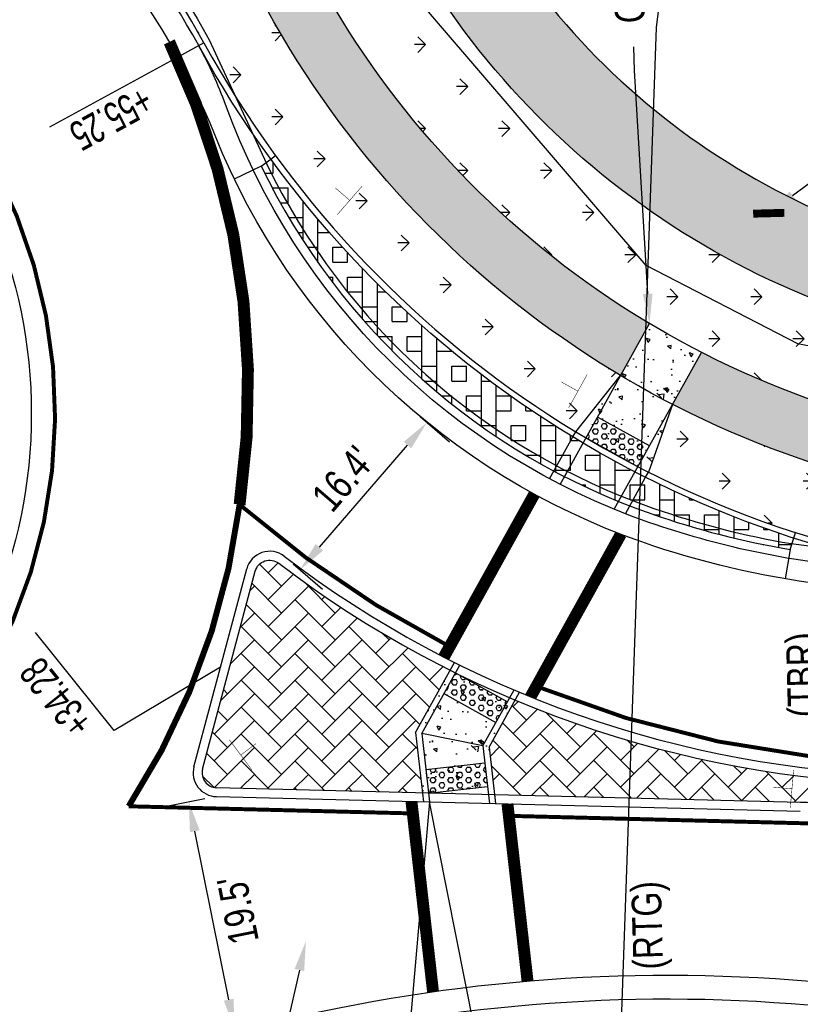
# Model space of a CAD drawing. Header units: feet. Extents: x 161194 to 165526, y 286511 to 289383.
# Tile 20 of 34: x 161531 to 161597, y 288950 to 289033. Entities that reach past the tile are written whole.
import ezdxf
from ezdxf import colors
from ezdxf.entities.mleader import LeaderData, LeaderLine
from ezdxf.math import Vec2, Vec3

# ---------------------------------------------------------------- set-up
doc = ezdxf.new("R2010")
doc.units = ezdxf.units.FT
doc.header["$MEASUREMENT"] = 0
doc.linetypes.add('dotted3_WD4', pattern=[12, 3, -9])
doc.linetypes.add('elec', pattern=[0])
for name, color, linetype in [('DR_P_Text', 1, 'Continuous'), ('DR_P_Underdrain', 1, 'Continuous'), ('PM_P_Edge_Line', 7, 'Continuous'), ('PV_P_Curb', 6, 'Continuous'), ('PV_P_Drive', 1, 'Continuous'), ('PV_P_EOP', 7, 'Continuous'), ('PV_P_Walk', 4, 'Continuous'), ('RD_P_Text', 1, 'Continuous'), ('RW_P_Fee_RW', 10, 'rowpr'), ('SC_Shading1', 247, 'Continuous'), ('SC_Shading2', 255, 'Continuous'), ('SN_P_Signs', 1, 'Continuous'), ('UT_P_Electric_AEP_UG', 211, 'elec')]:
    doc.layers.add(name, color=color, linetype=linetype)
doc.styles.add('Slanted', font='font31.shx', dxfattribs={"height": 0.1})
doc.styles.add('Slanted-Normal', font='font31.shx', dxfattribs={"height": 0.1})
doc.styles.get("Standard").update_dxf_attribs({"font": 'font31.shx'})
doc.linetypes.add('rowpr', pattern='A,1.95,-0.05,["R/W",Slanted,S=1,R=0,X=0,Y=-0.06],-0.4,1.95', length=4.35)
doc.dimstyles.new('COEC', dxfattribs={"dimscale": 13.9, "dimtxt": 0.18, "dimasz": 0.18, "dimexe": 0.18, "dimexo": 0.0625, "dimgap": 0.09, "dimtad": 1, "dimzin": 0, "dimdsep": 46, "dimtxsty": 'Standard', "dimcen": 0.09, "dimclrd": 256, "dimclre": 256, "dimclrt": 256, "dimaunit": 1, "dimadec": 4, "dimazin": 0, "dimtfac": 1, "dimtofl": 0, "dimtmove": 0, "dimatfit": 3, "dimfxl": 1, "dimtolj": 1, "dimtzin": 0, "dimlwd": -1, "dimlwe": -1, "dimarcsym": 0})

# ---------------------------------------------------------------- blocks, each defined once
blk = doc.blocks.new('*D1298')
at = {"layer": 'Defpoints', "color": 0, "transparency": 16777216}
for p in [(161545.405762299, 288967.0653521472), (161547.7148052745, 288967.5298366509), (161551.552785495, 288948.4504891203)]:
    blk.add_point(p, dxfattribs=at)
at = {"layer": 'DR_P_Text', "transparency": 16777216}
for p, q in [((161546.7344436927, 288967.332628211), (161542.9548583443, 288966.5723310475)), ((161548.7507214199, 288950.4369085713), (161545.8987833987, 288964.6144481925)), ((161550.5724239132, 288948.2532806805), (161546.7928385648, 288947.4929835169))]:
    blk.add_line(p, q, dxfattribs=at)
for points in [[(161546.3072673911, 288964.6966183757), (161545.4902994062, 288964.5322780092), (161545.405762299, 288967.0653521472)], [(161549.1592054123, 288950.5190787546), (161548.3422374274, 288950.354738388), (161549.2437425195, 288947.9860046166)]]:
    blk.add_solid(points, dxfattribs=at)
at = {"layer": 'DR_P_Text', "transparency": 16777216, "insert": (161549.5305659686, 288957.9693973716), "char_height": 2.5, "attachment_point": 5, "rotation": 101.37376346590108}
blk.add_mtext("\\A1;{\\W0.8;19.5'}", dxfattribs=at)
blk = doc.blocks.new('*D1299')
at = {"layer": 'Defpoints', "color": 0, "transparency": 16777216}
for p in [(161564.084944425, 289000.1559195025), (161565.4187018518, 288999.0070018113), (161553.4110026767, 288987.7647367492)]:
    blk.add_point(p, dxfattribs=at)
at = {"layer": 'DR_P_Text', "transparency": 16777216}
for p, q in [((161564.8425996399, 288999.5032644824), (161567.3128398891, 288997.375364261)), ((161556.3763976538, 288988.5099570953), (161563.7870643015, 288997.112863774)), ((161554.1686578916, 288987.1120817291), (161556.6388981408, 288984.9841815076))]:
    blk.add_line(p, q, dxfattribs=at)
for points in [[(161563.4713746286, 288997.3848033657), (161564.1027539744, 288996.8409241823), (161565.4187018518, 288999.0070018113)], [(161556.0607079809, 288988.781896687), (161556.6920873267, 288988.2380175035), (161554.7447601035, 288986.615819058)]]:
    blk.add_solid(points, dxfattribs=at)
at = {"layer": 'DR_P_Text', "transparency": 16777216, "insert": (161558.3770067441, 288994.2798842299), "char_height": 2.5, "attachment_point": 5, "rotation": 49.257920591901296}
blk.add_mtext("\\A1;{\\W0.8;16.4'}", dxfattribs=at)

msp = doc.modelspace()

# ---------------------------------------------------------------- hatches: boundary and pattern name
at = {"layer": 'SC_Shading1'}
h = msp.add_hatch(dxfattribs=at)
h.set_pattern_fill('HONEY', color=256, scale=10)
h.set_pattern_definition([(0, (0, 0), (1.875, 1.082531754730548), [1.25, -2.5]), (120, (0, 0), (-1.875, 1.082531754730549), [1.25, -2.5]), (59.99999999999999, (0, 0), (4.163336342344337e-16, 2.165063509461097), [-2.5, 1.25])])
edge = h.paths.add_edge_path()
edge.add_line((161710.7625953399, 289040.3633481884), (161719.449414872, 289063.0387970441))
edge.add_arc((161686.7656828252, 289075.5597259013), 34.99999999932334, 339.0384830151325, 357.9316150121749)
edge.add_line((161721.7428789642, 289074.2964958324), (161722.3098780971, 289089.9959637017))
edge.add_line((161722.3098780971, 289089.9959637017), (161729.2351335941, 289087.8000215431))
edge.add_line((161729.2351335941, 289087.8000215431), (161728.7383181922, 289074.0438498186))
edge.add_arc((161686.7656828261, 289075.5597259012), 41.99999999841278, 339.03848301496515, 357.93161501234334, ccw=False)
edge.add_line((161725.9861612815, 289060.5346112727), (161723.7386765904, 289054.6679388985))
edge.add_line((161723.7386765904, 289054.6679388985), (161731.2092439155, 289051.8060123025))
edge.add_line((161731.2092439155, 289051.8060123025), (161724.7699090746, 289034.997235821))
edge.add_arc((161619.7928433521, 289075.2132787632), 112.4166999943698, 329.8247051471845, 339.0384830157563, ccw=False)
edge.add_line((161716.9761380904, 289018.7073351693), (161709.4002797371, 289021.6095980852))
edge.add_arc((161619.7928433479, 289075.2132787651), 104.4166999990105, 320.1453510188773, 329.1118951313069, ccw=False)
edge.add_line((161699.9506865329, 289008.2986509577), (161694.3626214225, 289001.6046868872))
edge.add_arc((161674.78696924, 289017.9461630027), 25.50000000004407, 249.8327272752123, 320.14535101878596, ccw=False)
edge.add_arc((161602.0421710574, 288819.8825511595), 185.499999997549, 69.83272727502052, 85.17178324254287)
edge.add_arc((161623.4209907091, 289072.9812395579), 68.49999999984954, 208.6983511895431, 265.1717832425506, ccw=False)
edge.add_arc((161489.6540933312, 288999.7510056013), 83.99999999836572, 28.69835118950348, 42.74430562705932)
edge.add_arc((161489.6540933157, 288999.7510055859), 84.0000000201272, 42.7443056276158, 46.41043291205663)
edge.add_line((161547.5710575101, 289060.5919889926), (161547.9563880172, 289071.5362709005))
edge.add_line((161547.9563880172, 289071.5362709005), (161554.9351776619, 289070.8106563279))
edge.add_line((161554.9351776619, 289070.8106563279), (161554.6748432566, 289063.4165542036))
edge.add_arc((161489.6540933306, 288999.7510056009), 90.99999999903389, 28.69835118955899, 44.39663781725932, ccw=False)
edge.add_arc((161623.4209907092, 289072.9812395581), 61.50000000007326, 208.6983511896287, 265.1717832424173)
edge.add_arc((161602.0421710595, 288819.882551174), 192.4999999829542, 78.80163040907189, 85.17178324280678, ccw=False)
edge.add_line((161639.4269101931, 289008.7174824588), (161643.2582210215, 289114.8014917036))
edge.add_line((161643.2582210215, 289114.8014917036), (161651.2030187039, 289113.1285951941))
edge.add_line((161651.2030187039, 289113.1285951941), (161647.3690154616, 289006.9700365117))
edge.add_arc((161602.0421710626, 288819.8825511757), 192.4999999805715, 69.8327272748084, 76.38101697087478, ccw=False)
edge.add_arc((161674.7869692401, 289017.9461630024), 18.4999999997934, 249.832727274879, 320.145351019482)
edge.add_line((161688.9889129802, 289006.0905822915), (161694.5769550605, 289012.7845655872))
edge.add_arc((161619.7938435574, 289075.2127977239), 97.41559389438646, 320.1451912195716, 339.0385367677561)
h = msp.add_hatch(dxfattribs=at)
h.set_pattern_fill('GRASS', color=256, scale=5, angle=90)
h.set_pattern_definition([(180, (260.1117833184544, 177.688366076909), (-3.535533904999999, -3.535533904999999), [0.9375, -6.133567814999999]), (135, (260.1117833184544, 177.688366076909), (-3.535533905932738, -3.535533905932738), [0.9375, -4.0625]), (225, (260.1117833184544, 177.688366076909), (3.535533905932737, -3.535533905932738), [0.9375, -4.0625])])
edge = h.paths.add_edge_path()
edge.add_arc((161489.6540933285, 288999.7510055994), 84.00000000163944, 28.69835118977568, 42.74430562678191, ccw=False)
edge.add_arc((161623.4209907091, 289072.9812395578), 68.49999999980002, 208.6983511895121, 265.1717832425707)
edge.add_arc((161602.0421710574, 288819.8825511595), 185.4999999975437, 69.83272727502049, 85.17178324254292, ccw=False)
edge.add_arc((161674.78696924, 289017.9461630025), 25.499999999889, 249.832727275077, 320.1453510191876)
edge.add_line((161694.3626214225, 289001.6046868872), (161699.9506635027, 289008.2986701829))
edge.add_arc((161619.796951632, 289075.2105975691), 104.4117979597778, 320.1450357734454, 328.5770467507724)
edge.add_line((161708.8959248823, 289020.7753468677), (161715.7594127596, 289018.2810996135))
edge.add_arc((161619.8094888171, 289075.2025134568), 111.5635928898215, 320.1441169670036, 329.3218509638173, ccw=False)
edge.add_line((161705.4522662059, 289003.7060104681), (161699.8642241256, 288997.0120271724))
edge.add_arc((161674.78696924, 289017.9461630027), 32.66660000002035, 249.8327272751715, 320.1453510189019, ccw=False)
edge.add_arc((161602.0421710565, 288819.8825511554), 178.3334000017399, 69.8327272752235, 85.171783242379)
edge.add_arc((161623.4209907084, 289072.9812395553), 75.66659999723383, 249.75250924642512, 265.1717832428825, ccw=False)
edge.add_line((161597.2345987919, 289001.9903441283), (161596.9461790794, 289001.208442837))
edge.add_arc((161623.4209907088, 289072.9812395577), 76.49999999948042, 208.6983511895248, 249.7525092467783, ccw=False)
edge.add_arc((161489.6540933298, 288999.7510056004), 75.99999999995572, 28.69835118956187, 46.02604585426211)
edge.add_arc((161489.6540933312, 288999.751005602), 75.99999999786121, 46.02604585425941, 57.40915933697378)
edge.add_line((161530.5904371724, 289063.7839326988), (161547.5710575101, 289060.5919889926))
edge.add_line((161547.5710575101, 289060.5919889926), (161551.3428507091, 289056.7641375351))
h = msp.add_hatch(dxfattribs=at)
h.set_pattern_fill('GRASS', color=256, scale=5, angle=90)
h.set_pattern_definition([(180, (258.7196181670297, 153.9284028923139), (-3.535533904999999, -3.535533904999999), [0.9375, -6.133567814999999]), (135, (258.7196181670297, 153.9284028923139), (-3.535533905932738, -3.535533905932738), [0.9375, -4.0625]), (225, (258.7196181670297, 153.9284028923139), (3.535533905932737, -3.535533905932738), [0.9375, -4.0625])])
edge = h.paths.add_edge_path()
edge.add_arc((161489.6540933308, 288999.7510056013), 70.99999999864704, 28.69835118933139, 45.212511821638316, ccw=False)
edge.add_arc((161623.4209907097, 289072.9812395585), 81.50000000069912, 208.6983511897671, 239.2152808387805)
edge.add_line((161581.708169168, 289002.964880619), (161577.9378252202, 288998.2314458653))
edge.add_arc((161623.4209907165, 289072.9812395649), 87.50000000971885, 208.6983511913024, 238.68065305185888, ccw=False)
edge.add_arc((161489.6540932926, 288999.7510055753), 65.00000004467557, 28.69835119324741, 39.48894619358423)
edge.add_arc((161489.6540933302, 288999.7510056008), 64.99999999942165, 39.48894619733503, 57.40915933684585)
edge.add_line((161524.6654400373, 289054.5160090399), (161527.8972566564, 289059.5712401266))
edge.add_arc((161489.6540933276, 288999.7510055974), 71.00000000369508, 45.212511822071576, 57.40915933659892, ccw=False)
at = {"layer": 'SC_Shading1', "true_color": 0x7ac1d6}
h = msp.add_hatch(dxfattribs=at)
h.set_pattern_fill('BOX', color=133, scale=5)
h.set_pattern_definition([(90, (0, 0), (-5, 3.061616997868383e-16), []), (90, (1.25, 0), (-5, 3.061616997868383e-16), []), (0, (0, 0), (0, 5), [-1.25, 1.25]), (0, (0, 1.25), (0, 5), [-1.25, 1.25]), (0, (0, 2.5), (0, 5), [1.25, -1.25]), (0, (0, 3.75), (0, 5), [1.25, -1.25]), (90, (2.5, 0), (-5, 3.061616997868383e-16), [1.25, -1.25]), (90, (3.75, 0), (-5, 3.061616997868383e-16), [1.25, -1.25])])
edge = h.paths.add_edge_path()
edge.add_line((161551.4759992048, 289020.5892726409), (161552.2843698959, 289021.1779464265))
edge.add_arc((161623.4209907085, 289072.9812395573), 87.99999999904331, 216.06295238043, 252.0253298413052)
edge.add_line((161596.2644976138, 288989.2762523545), (161595.9559011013, 288988.325059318))
edge.add_arc((161608.0145841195, 289059.3080725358), 72.00000001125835, 250.7925850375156, 260.3585675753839, ccw=False)
edge.add_arc((161603.2442456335, 289045.615232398), 57.50000000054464, 205.8001898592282, 250.7925850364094, ccw=False)
at = {"layer": 'SC_Shading1'}
h = msp.add_hatch(dxfattribs=at)
h.set_pattern_fill('AR-CONC', color=256, scale=0.5, angle=90)
h.set_pattern_definition([(140, (121.1839085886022, 93.54941898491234), (0.3137606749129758, 3.586300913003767), [0.375, -4.125]), (85.00000000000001, (121.1839085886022, 93.54941898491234), (-3.760960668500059, -0.6937566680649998), [0.3, -3.3]), (190.45144446, (121.2100553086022, 93.84827738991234), (-3.447199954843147, 2.89254423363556), [0.31870096, -3.50571056]), (136.1842, (120.1839085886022, 93.54941898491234), (0.827596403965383, 5.336206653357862), [0.5624999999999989, -6.187499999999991]), (186.63563549, (120.2528751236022, 93.99410270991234), (-4.870593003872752, 4.673309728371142), [0.47805171, -5.258568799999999]), (81.18416399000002, (120.1839085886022, 93.54941898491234), (-4.870593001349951, 4.673309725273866), [0.45, -4.950000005]), (111, (120.4339085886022, 94.04941898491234), (2.013094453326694, 2.984535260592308), [0.375, -4.125]), (56.00000000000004, (120.4339085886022, 94.04941898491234), (-3.625750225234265, 1.216576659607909), [0.3, -3.3]), (161.45144474, (120.6016664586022, 94.29813025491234), (-1.612655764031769, 4.201111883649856), [0.3187009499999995, -3.505710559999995]), (127.5, (121.1839085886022, 93.54941898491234), (-1.664469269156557, 0.06079927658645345), [0, -3.26, 0, -3.35, 0, -3.3125]), (97.49999999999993, (121.1839085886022, 93.54941898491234), (-1.972058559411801, 1.315347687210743), [0, -1.91, 0, -3.185, 0, -1.2625]), (57.49999999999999, (121.1839085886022, 92.43441898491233), (0.1127743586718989, 2.669112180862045), [0, -1.249999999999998, 0, -3.899999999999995, 0, -5.174999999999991]), (47.5, (121.1839085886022, 91.93441898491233), (-0.5005249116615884, 2.915930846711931), [0, -1.625, 0, -2.59, 0, -3.675])])
edge = h.paths.add_edge_path()
edge.add_line((161581.708169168, 289002.964880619), (161584.1354873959, 289007.339033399))
edge.add_arc((161623.4209907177, 289072.9812395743), 76.50000001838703, 239.1003512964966, 242.8458403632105)
edge.add_line((161588.507447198, 289004.9129321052), (161586.0801289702, 289000.5387793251))
edge.add_line((161586.0801289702, 289000.5387793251), (161584.0585689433, 288994.8349040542))
edge.add_arc((161623.4209907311, 289072.9812396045), 87.50000005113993, 238.6806530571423, 243.2655386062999, ccw=False)
edge.add_line((161577.9378252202, 288998.2314458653), (161581.708169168, 289002.964880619))
h = msp.add_hatch(dxfattribs=at)
h.set_pattern_fill('GRASS', color=256, scale=5, angle=90)
h.set_pattern_definition([(180, (310.4692353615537, 123.2764209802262), (-3.535533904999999, -3.535533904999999), [0.9375, -6.133567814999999]), (135, (310.4692353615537, 123.2764209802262), (-3.535533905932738, -3.535533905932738), [0.9375, -4.0625]), (225, (310.4692353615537, 123.2764209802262), (3.535533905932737, -3.535533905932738), [0.9375, -4.0625])])
edge = h.paths.add_edge_path()
edge.add_arc((161623.4209907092, 289072.9812395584), 81.50000000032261, 242.7309108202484, 265.1717832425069)
edge.add_arc((161602.0421710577, 288819.8825511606), 172.4999999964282, 69.83272727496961, 85.17178324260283, ccw=False)
edge.add_arc((161674.7869692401, 289017.9461630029), 38.5000000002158, 249.8327272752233, 314.6915706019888)
edge.add_line((161701.8636389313, 288990.5763994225), (161705.7748681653, 288986.0087222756))
edge.add_arc((161674.7869692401, 289017.9461630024), 44.49999999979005, 249.8327272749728, 314.135473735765, ccw=False)
edge.add_arc((161602.0421710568, 288819.8825511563), 166.5000000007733, 69.8327272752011, 85.17178324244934)
edge.add_arc((161623.4209907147, 289072.9812395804), 87.50000002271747, 243.2655386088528, 265.17178324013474, ccw=False)
edge.add_line((161584.0585689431, 288994.8349040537), (161586.0801289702, 289000.5387793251))
h = msp.add_hatch(dxfattribs=at)
h.set_pattern_fill('HEX', color=256, scale=2)
h.set_pattern_definition([(0, (-2.023464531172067, 1.049354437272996), (0, 0.4330127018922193), [0.25, -0.5]), (120, (-2.023464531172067, 1.049354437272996), (-0.375, -0.2165063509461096), [0.2499999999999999, -0.4999999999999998]), (59.99999999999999, (-1.773464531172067, 1.049354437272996), (-0.3749999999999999, 0.2165063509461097), [0.25, -0.5])])
h.paths.add_polyline_path([(161579.766011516, 288999.4650122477), (161584.1379713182, 288997.0389109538), (161583.1675308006, 288995.2901270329), (161578.7955709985, 288997.7162283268)])
h = msp.add_hatch(dxfattribs=at)
h.set_pattern_fill('AR-HBONE', color=256, scale=0.4)
h.set_pattern_definition([(45, (69.23138565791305, -24.57831264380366), (0, 2.262741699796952), [4.800000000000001, -1.6]), (135, (70.36275650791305, -23.44694179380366), (1.776356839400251e-16, 2.262741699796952), [4.800000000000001, -1.6])])
edge = h.paths.add_edge_path()
edge.add_arc((161552.1975897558, 288986.1748848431), 1.250000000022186, 52.6482622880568, 165.0891174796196, ccw=False)
edge.add_arc((161608.0145841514, 289059.3080725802), 90.7500000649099, 232.6482622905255, 243.3961765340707)
edge.add_line((161567.3750320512, 288978.1662873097), (161564.4688987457, 288972.9292850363))
edge.add_line((161564.4688987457, 288972.9292850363), (161565.0447843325, 288967.8438662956))
edge.add_line((161565.0447843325, 288967.8438662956), (161547.7336773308, 288968.279599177))
edge.add_arc((161547.7651307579, 288969.529203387), 1.2499999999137, 165.0891174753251, 268.55812891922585, ccw=False)
edge.add_line((161546.557221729, 288969.8508488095), (161550.9896807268, 288986.4965302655))
h = msp.add_hatch(dxfattribs=at)
h.set_pattern_fill('AR-CONC', color=256, scale=0.5, angle=90)
h.set_pattern_definition([(140, (105.58368121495, 63.90801465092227), (0.3137606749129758, 3.586300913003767), [0.375, -4.125]), (85.00000000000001, (105.58368121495, 63.90801465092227), (-3.760960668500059, -0.6937566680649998), [0.3, -3.3]), (190.45144446, (105.60982793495, 64.20687305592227), (-3.447199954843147, 2.89254423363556), [0.31870096, -3.50571056]), (136.1842, (104.58368121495, 63.90801465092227), (0.827596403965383, 5.336206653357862), [0.562499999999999, -6.187499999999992]), (186.63563549, (104.65264774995, 64.35269837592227), (-4.870593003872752, 4.673309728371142), [0.47805171, -5.258568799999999]), (81.18416399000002, (104.58368121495, 63.90801465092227), (-4.870593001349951, 4.673309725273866), [0.45, -4.950000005]), (111, (104.83368121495, 64.40801465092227), (2.013094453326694, 2.984535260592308), [0.375, -4.125]), (56.00000000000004, (104.83368121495, 64.40801465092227), (-3.625750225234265, 1.216576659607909), [0.3, -3.3]), (161.45144474, (105.0014390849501, 64.65672592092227), (-1.612655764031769, 4.201111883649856), [0.3187009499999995, -3.505710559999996]), (127.5, (105.58368121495, 63.90801465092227), (-1.664469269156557, 0.06079927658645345), [0, -3.26, 0, -3.35, 0, -3.3125]), (97.49999999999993, (105.58368121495, 63.90801465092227), (-1.972058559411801, 1.315347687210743), [0, -1.91, 0, -3.185, 0, -1.2625]), (57.49999999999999, (105.58368121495, 62.79301465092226), (0.1127743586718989, 2.669112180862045), [0, -1.249999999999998, 0, -3.899999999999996, 0, -5.174999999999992]), (47.5, (105.58368121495, 62.29301465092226), (-0.5005249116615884, 2.915930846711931), [0, -1.625, 0, -2.59, 0, -3.675])])
edge = h.paths.add_edge_path()
edge.add_line((161564.4688987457, 288972.9292850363), (161567.3750320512, 288978.1662873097))
edge.add_arc((161608.0145841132, 289059.3080725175), 90.74999999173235, 243.3961765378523, 247.1958312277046)
edge.add_line((161572.8414578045, 288975.6515504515), (161570.6468273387, 288971.6967130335))
edge.add_line((161570.6468273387, 288971.6967130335), (161571.1003942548, 288967.6914422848))
edge.add_line((161571.1003942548, 288967.6914422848), (161565.0447843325, 288967.8438662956))
edge.add_line((161565.0447843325, 288967.8438662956), (161564.4688987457, 288972.9292850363))
h = msp.add_hatch(dxfattribs=at)
h.set_pattern_fill('HEX', color=256, scale=2)
h.set_pattern_definition([(0, (-2.630025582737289, 1.157415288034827), (0, 0.4330127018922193), [0.25, -0.5]), (120, (-2.630025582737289, 1.157415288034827), (-0.375, -0.2165063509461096), [0.2499999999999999, -0.4999999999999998]), (59.99999999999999, (-2.380025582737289, 1.157415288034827), (-0.3749999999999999, 0.2165063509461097), [0.25, -0.5])])
h.paths.add_polyline_path([(161567.8231646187, 288977.943385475), (161572.1951244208, 288975.5172841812), (161571.2246839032, 288973.7685002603), (161566.8527241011, 288976.1946015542)])
h = msp.add_hatch(dxfattribs=at)
h.set_pattern_fill('AR-HBONE', color=256, scale=0.4)
h.set_pattern_definition([(45, (94.36044293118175, -31.31980372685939), (0, 2.262741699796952), [4.800000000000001, -1.6]), (135, (95.49181378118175, -30.18843287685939), (1.776356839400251e-16, 2.262741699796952), [4.800000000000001, -1.6])])
edge = h.paths.add_edge_path()
edge.add_line((161570.6468273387, 288971.6967130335), (161572.8414578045, 288975.6515504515))
edge.add_arc((161608.0145841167, 289059.3080725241), 90.74999999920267, 247.1958312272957, 268.5710666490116)
edge.add_arc((161605.6406332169, 288967.5999948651), 0.9925158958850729, -94.1972298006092, 83.58356775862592, ccw=False)
edge.add_arc((161592.3411472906, 288788.3501815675), 178.7499999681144, 85.75644408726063, 88.55812891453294)
edge.add_line((161596.838987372, 288967.0435835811), (161571.1003942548, 288967.6914422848))
edge.add_line((161571.1003942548, 288967.6914422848), (161570.6468273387, 288971.6967130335))
h = msp.add_hatch(dxfattribs=at)
h.set_pattern_fill('HEX', color=256, scale=2)
h.set_pattern_definition([(0, (-2.934585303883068, -0.1556424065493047), (0, 0.4330127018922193), [0.25, -0.5]), (120, (-2.934585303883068, -0.1556424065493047), (-0.375, -0.2165063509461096), [0.2499999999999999, -0.4999999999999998]), (59.99999999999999, (-2.684585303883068, -0.1556424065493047), (-0.3749999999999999, 0.2165063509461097), [0.25, -0.5])])
h.paths.add_polyline_path([(161565.3243718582, 288969.8184624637), (161570.2926172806, 288970.3810790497), (161570.517663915, 288968.3937808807), (161565.5494184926, 288967.8311642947)])
at = {"layer": 'SC_Shading2'}
h = msp.add_hatch(color=256, dxfattribs=at)
h.dxf.hatch_style = 1
edge = h.paths.add_edge_path()
edge.add_arc((161489.6540933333, 288999.7510056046), 70.99999999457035, 45.21251182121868, 57.40915933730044)
edge.add_line((161527.8972566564, 289059.5712401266), (161530.5904371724, 289063.7839326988))
edge.add_arc((161489.654093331, 288999.7510056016), 75.99999999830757, 46.02604585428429, 57.40915933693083, ccw=False)
edge.add_arc((161489.6540933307, 288999.751005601), 75.99999999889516, 28.698351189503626, 46.02604585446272, ccw=False)
edge.add_arc((161623.4209907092, 289072.9812395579), 76.49999999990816, 208.6983511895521, 239.1003512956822)
edge.add_line((161584.1354873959, 289007.339033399), (161581.708169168, 289002.964880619))
edge.add_arc((161623.4209907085, 289072.9812395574), 81.49999999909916, 208.6983511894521, 239.2152808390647, ccw=False)
edge.add_arc((161489.6540933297, 288999.7510056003), 71.00000000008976, 28.69835118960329, 45.21251182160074)
h = msp.add_hatch(color=256, dxfattribs=at)
h.dxf.hatch_style = 1
edge = h.paths.add_edge_path()
edge.add_arc((161623.4209907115, 289072.9812395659), 76.50000000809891, 242.8458403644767, 265.1717832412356)
edge.add_arc((161602.042171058, 288819.8825511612), 177.4999999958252, 69.83272727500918, 85.17178324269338, ccw=False)
edge.add_arc((161674.7869692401, 289017.9461630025), 33.4999999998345, 249.8327272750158, 305.1653444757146)
edge.add_line((161694.08089084, 288990.5601339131), (161696.9605806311, 288986.4726668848))
edge.add_arc((161674.78696924, 289017.9461630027), 38.50000000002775, 249.832727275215, 305.16534447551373, ccw=False)
edge.add_arc((161602.0421710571, 288819.8825511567), 172.5000000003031, 69.8327272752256, 85.17178324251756)
edge.add_arc((161623.4209907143, 289072.9812395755), 81.50000001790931, 242.73091082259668, 265.1717832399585, ccw=False)
edge.add_line((161586.0801289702, 289000.5387793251), (161588.507447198, 289004.9129321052))

# ---------------------------------------------------------------- linework, layer by layer
at = {"layer": 'DR_P_Underdrain', "flags": 128}
msp.add_lwpolyline([(161524.934758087, 289054.9372782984, -0.1259340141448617), (161547.1080722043, 289031.203991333), (161551.9261578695, 289020.8068896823, 0.1988778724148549), (161584.4918805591, 288991.7882056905, 0.04176372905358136), (161596.0396419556, 288988.8179969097), (161612.4933670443, 288986.6702492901, 0.01041768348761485), (161616.0983241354, 288986.289956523, -0.03385155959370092), (161638.4250465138, 288982.8711592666)], format="xyb", dxfattribs=at)
at = {"layer": 'PM_P_Edge_Line', "color": 2, "const_width": 0.33333, "flags": 128}
msp.add_lwpolyline([(161490.0987232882, 289044.2487842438, -4935.389470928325), (161490.0626588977, 289044.2491299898)], format="xyb", dxfattribs=at)
at = {"layer": 'PM_P_Edge_Line', "linetype": 'dotted3_WD4', "ltscale": 0.01, "const_width": 1, "flags": 128}
msp.add_lwpolyline([(161543.7602433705, 289031.0363780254, -0.1496003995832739), (161549.6685359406, 288992.1013863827)], format="xyb", dxfattribs=at)
at = {"layer": 'PM_P_Edge_Line', "const_width": 1, "flags": 128}
for points in [[(161566.8468815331, 288979.2754525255), (161574.4497064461, 288992.9761355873)], [(161574.1380409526, 288975.9271405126), (161581.7285530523, 288989.6056352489)], [(161565.933383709, 288951.1099483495), (161564.1207176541, 288967.1168881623)], [(161573.8825763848, 288952.010134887), (161572.1948642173, 288966.9136561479)]]:
    msp.add_lwpolyline(points, dxfattribs=at)
at = {"layer": 'PM_P_Edge_Line', "const_width": 0.5, "flags": 128}
msp.add_lwpolyline([(161549.6685359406, 288992.1013863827, -0.113194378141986), (161540.3382630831, 288966.7151927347, -0.113194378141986)], format="xyb", dxfattribs=at)
at = {"layer": 'PM_P_Edge_Line', "color": 2, "const_width": 0.333}
for points in [[(161567.3323457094, 288980.1502840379, -0.06012373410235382), (161549.6685359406, 288992.1013863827)], [(161767.4280044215, 288816.4625743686, 0.176788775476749), (161698.4889222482, 288935.4172826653, 0.1692527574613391), (161605.7951905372, 288970.3357493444, -0.09014585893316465), (161574.6268577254, 288976.808013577)], [(161768.1154979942, 288804.9621595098, 0.1511574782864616), (161720.2520207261, 288912.7414377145, 0.03933284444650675), (161697.6275021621, 288934.3853771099, 0.166691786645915), (161607.2788223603, 288964.718732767, 0.01483327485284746), (161596.794952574, 288965.294137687), (161572.3084664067, 288965.9104799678)]]:
    msp.add_lwpolyline(points, format="xyb", dxfattribs=at)
msp.add_lwpolyline([(161564.2343198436, 288966.1137119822), (161540.338263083, 288966.7151927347)], dxfattribs=at)
at = {"layer": 'PV_P_Curb'}
msp.add_line((161546.557221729, 288969.8508488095), (161550.9896807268, 288986.4965302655), dxfattribs=at)
at = {"layer": 'PV_P_Curb', "flags": 128}
for points in [[(161546.6694922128, 289030.9638922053), (161544.4765922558, 289029.7633965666)], [(161551.4759992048, 289020.5892726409), (161552.2843698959, 289021.1779464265)], [(161552.2843698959, 289021.1779464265), (161552.6885552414, 289021.4722833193)], [(161551.4759992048, 289020.5892726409), (161549.2252058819, 289019.5011874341)], [(161595.9559011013, 288988.325059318), (161596.2644976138, 288989.2762523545)], [(161596.2644976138, 288989.2762523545), (161596.41879587, 288989.7518488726)], [(161595.9559011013, 288988.325059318), (161595.5371968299, 288985.8603713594)]]:
    msp.add_lwpolyline(points, dxfattribs=at)
msp.add_lwpolyline([(161616.0141555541, 288985.2935049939, -0.2515232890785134), (161546.2309122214, 289030.7237930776)], format="xyb", dxfattribs=at)
at = {"layer": 'PV_P_Curb'}
for points in [[(161611.9049425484, 288985.7380126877, 0.01192780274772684), (161601.9447203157, 288986.8117329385, -0.06300842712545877), (161584.0806444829, 288990.6077884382, -0.2256383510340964), (161548.4834820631, 289025.7577080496, 0.03848041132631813), (161546.2664743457, 289030.6588978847)], [(161550.9896807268, 288986.4965302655, -0.5341793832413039), (161552.9559728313, 288987.1685422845, 0.1580391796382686), (161605.7515507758, 288968.5862935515)], [(161605.5679910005, 288966.6101408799, 0.01222526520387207), (161596.8389873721, 288967.0435835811), (161547.7336773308, 288968.279599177)], [(161502.3740377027, 288936.5176835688), (161558.4400485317, 288947.7958596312, -0.08448694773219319), (161604.7255600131, 288949.181879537), (161614.5903518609, 288947.8054194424, -0.01656049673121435), (161625.095509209, 288945.9831469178, -0.242633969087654), (161734.056222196, 288857.7010372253), (161735.6854385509, 288853.991028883, -0.06264499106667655), (161738.5275719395, 288844.4200895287)]]:
    msp.add_lwpolyline(points, format="xyb", dxfattribs=at)
for centre, radius, start, end in [((161489.6540933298, 288999.7510056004), 64.5, 28.6983511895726, 86.11996748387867), ((161489.6540933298, 288999.7510056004), 65, 28.6983511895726, 86.11996748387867), ((161623.4209907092, 289072.981239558), 87.5, 208.6983511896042, 265.1717832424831), ((161603.2442456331, 289045.6152323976), 57.5, 205.8001898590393, 250.7925850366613), ((161608.0145841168, 289059.3080725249), 72, 250.792585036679, 260.3585675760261), ((161547.765130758, 288969.5292033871), 1.25, 165.0891174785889, 268.5581289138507)]:
    msp.add_arc(centre, radius, start, end, dxfattribs=at)
at = {"layer": 'PV_P_Drive', "flags": 128}
msp.add_lwpolyline([(161709.4002797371, 289021.6095980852, -0.03914574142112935), (161699.9506635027, 289008.2986701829), (161694.3626214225, 289001.6046868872, -0.316799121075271), (161665.9955362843, 288994.0095653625, 0.06702937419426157), (161617.6554428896, 289004.7243098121, -0.2515232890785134), (161563.3355318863, 289040.087659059, 0.07743776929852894), (161547.5710575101, 289060.5919889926, 0.07743776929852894)], format="xyb", dxfattribs=at)
at = {"layer": 'PV_P_Drive'}
msp.add_arc((161623.4209907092, 289072.981239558), 61.5, 208.6983511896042, 265.1717832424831, dxfattribs=at)
at = {"layer": 'PV_P_EOP'}
for p, q in [((161545.8324763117, 288970.043836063), (161550.2649353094, 288986.689517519)), ((161547.7148052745, 288967.5298366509), (161596.8201153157, 288966.293821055))]:
    msp.add_line(p, q, dxfattribs=at)
msp.add_lwpolyline([(161658.5831516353, 288973.8277281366, 0.06702937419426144), (161615.8458183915, 288983.3006019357, -0.01041768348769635), (161612.1165524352, 288983.6940082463), (161598.6570213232, 288985.3980866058, -0.05237158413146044), (161583.5049139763, 288988.9552042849, -0.2162315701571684), (161547.6082526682, 289023.1511213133, 0.2873717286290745), (161493.8833180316, 289062.107750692, 0.03050226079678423), (161486.2650136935, 289062.1590510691, -0.3695392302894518), (161434.6433615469, 289101.7040664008), (161432.7902580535, 289110.4346641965), (161426.3880664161, 289140.5975560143)], format="xyb", dxfattribs=at)
at = {"layer": 'PV_P_EOP', "flags": 128}
msp.add_lwpolyline([(161501.9796208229, 288938.4784067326), (161558.045631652, 288949.756582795, -0.08448694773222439), (161605.0019476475, 288951.1626899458), (161614.8667394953, 288949.7862298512, -0.01656049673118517), (161625.5023956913, 288947.9413204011, -0.242633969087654), (161735.887431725, 288858.5051962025), (161737.51664808, 288854.7951878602, -0.06264499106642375), (161740.500888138, 288844.7457015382)], format="xyb", dxfattribs=at)
at = {"layer": 'PV_P_EOP'}
msp.add_circle((161489.6540933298, 288999.7510056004), 42.5, dxfattribs=at)
for centre, radius, start, end in [((161552.1975897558, 288986.1748848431), 2, 52.64826228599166, 165.0891174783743), ((161608.0145841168, 289059.3080725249), 90, 232.6482622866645, 268.5710666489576), ((161547.765130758, 288969.5292033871), 2, 165.0891174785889, 268.5581289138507)]:
    msp.add_arc(centre, radius, start, end, dxfattribs=at)
at = {"layer": 'PV_P_Walk', "flags": 128}
for points in [[(161716.9761380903, 289018.7073351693, -0.04226086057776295), (161706.0920445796, 289003.1719325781), (161700.5040024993, 288996.4779492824, -0.316799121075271), (161663.2374396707, 288986.5000445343, 0.06702937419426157), (161616.9820942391, 288996.752697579, -0.2515232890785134), (161556.3182520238, 289036.2460730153, 0.07575072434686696), (161542.4232718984, 289054.4448242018)], [(161721.703624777, 289016.8962652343, -0.04398986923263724), (161709.9304077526, 288999.9677215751), (161704.3423656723, 288993.2737382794, -0.316799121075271), (161661.5136292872, 288981.8065940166, 0.06702937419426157), (161616.5612513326, 288991.7704399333, -0.2515232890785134), (161551.9324521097, 289033.845081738, 0.07218158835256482), (161539.6721195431, 289050.1414516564)]]:
    msp.add_lwpolyline(points, format="xyb", dxfattribs=at)
for points in [[(161576.6243670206, 288993.8036066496), (161584.1354873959, 289007.339033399)], [(161581.1787622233, 288991.7062633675), (161588.507447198, 289004.9129321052)], [(161577.9378252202, 288998.2314458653), (161581.708169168, 289002.964880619)], [(161586.0801289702, 289000.5387793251), (161584.0585689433, 288994.8349040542)], [(161584.1379713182, 288997.0389109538), (161579.766011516, 288999.4650122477)], [(161575.7386107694, 288994.2683478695), (161577.6950218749, 288997.7939017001)], [(161577.6950218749, 288997.7939017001), (161577.9378252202, 288998.2314458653)], [(161583.1675308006, 288995.2901270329), (161578.7955709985, 288997.7162283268)], [(161582.1149931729, 288991.3324801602), (161583.8157655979, 288994.3973598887)], [(161583.8157655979, 288994.3973598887), (161584.0585689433, 288994.8349040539)], [(161564.4688987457, 288972.9292850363), (161567.739275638, 288978.8226730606)], [(161564.9837261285, 288972.8265707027), (161568.1874995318, 288978.5999358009)], [(161567.8231646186, 288977.9433854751), (161572.1951244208, 288975.5172841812)], [(161566.8527241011, 288976.1946015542), (161571.2246839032, 288973.7685002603)], [(161570.131999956, 288971.7994273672), (161572.7443613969, 288976.5070375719)], [(161570.6468273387, 288971.6967130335), (161573.2075480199, 288976.3112639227)], [(161564.4688987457, 288972.9292850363), (161565.1299859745, 288967.0914841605)], [(161564.9837261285, 288972.8265707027), (161565.6346201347, 288967.0787821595)], [(161570.131999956, 288971.7994273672), (161564.9837261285, 288972.8265707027)], [(161570.131999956, 288971.7994273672), (161570.6809617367, 288966.9517621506)], [(161570.6468273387, 288971.6967130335), (161571.1855958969, 288966.9390601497)], [(161565.3243718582, 288969.8184624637), (161570.2926172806, 288970.3810790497)], [(161565.5494184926, 288967.8311642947), (161570.517663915, 288968.3937808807)]]:
    msp.add_lwpolyline(points, dxfattribs=at)
at = {"layer": 'RD_P_Text', "flags": 128}
for points in [[(161544.4765922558, 289029.7633965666), (161533.6804092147, 289023.8530628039)], [(161539.1325296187, 288973.082358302), (161532.4988394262, 288981.3337306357)], [(161548.0660657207, 288978.4318702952), (161539.1325296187, 288973.0823583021)]]:
    msp.add_lwpolyline(points, dxfattribs=at)
at = {"layer": 'RD_P_Text', "const_width": 0.6659999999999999, "flags": 128}
msp.add_lwpolyline([(161595.4842359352, 289016.6547827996), (161592.85611262, 289016.5843227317)], dxfattribs=at)
at = {"layer": 'RW_P_Fee_RW', "ltscale": 0.9, "flags": 128}
msp.add_lwpolyline([(161647.0243192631, 288995.7201362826), (161596.6147214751, 289005.6189806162), (161583.8657778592, 289012.2224119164), (161545.2005970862, 289057.3234462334), (161518.5941176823, 289074.3330073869), (161475.491445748, 289084.4424867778), (161450.5147117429, 289103.8665118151)], dxfattribs=at)
at = {"layer": 'SN_P_Signs', "flags": 128}
for points, const_width in [([(161557.7206201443, 289018.7537447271), (161558.9288302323, 289017.704827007)], 0.04199999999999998), ([(161557.8799125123, 289016.4966169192), (161559.9777479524, 289018.9130370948)], 0.04199999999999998), ([(161577.343498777, 289000.2518185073), (161578.896203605, 289003.0498727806)], 0.04199999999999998), ([(161576.7208240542, 289002.427198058), (161578.1198511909, 289001.650845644)], 0.04199999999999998), ([(161548.807375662, 288972.3083625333), (161550.7253074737, 288969.7468126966)], 0.04199999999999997), ([(161551.0471164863, 288971.986553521), (161549.7663415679, 288971.027587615)], 0.04199999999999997), ([(161595.9777943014, 288966.591355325), (161596.2612614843, 288969.7787753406)], 0.04199999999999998), ([(161594.5258178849, 288968.3267989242), (161596.1195278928, 288968.1850653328)], 0.04199999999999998)]:
    msp.add_lwpolyline(points, dxfattribs=dict(at, const_width=const_width))
at = {"layer": 'UT_P_Electric_AEP_UG', "flags": 128}
msp.add_lwpolyline([(161584.835, 288779.6839999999), (161584.9451344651, 288782.4980443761), (161576.256439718, 288791.7601543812), (161584.7232859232, 289032.2373091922), (161593.8334704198, 289106.2579284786), (161594.1868459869, 289116.2945759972), (161597.526, 289121.349)], dxfattribs=at)

# ---------------------------------------------------------------- texts
at = {"layer": 'DR_P_Text', "char_height": 2.5, "attachment_point": 5, "rotation": 91.53573375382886, "style": 'Slanted-Normal'}
for s, insert in [('{\\W0.8;(TBR)}', (161597.3217850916, 288977.7825432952)), ('{\\W0.8;(RTG)}', (161584.3161279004, 288956.7016410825))]:
    msp.add_mtext(s, dxfattribs=dict(at, insert=insert))
at = {"layer": 'RD_P_Text', "attachment_point": 5}
for s, width, gutter_width, insert, char_height, rotation in [('{\\W0.7;+55.25}', 7.851670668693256, 9.999999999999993, (161538.8970691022, 289024.618763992), 2.499999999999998, 208.69835118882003), ('{\\W0.7;+34.28}', 7.851670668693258, 9.999999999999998, (161534.2643229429, 288975.8664422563), 2.5, 128.79753907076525)]:
    msp.add_mtext_dynamic_manual_height_columns(s, width=width, gutter_width=gutter_width, heights=[0], dxfattribs=dict(at, insert=insert, char_height=char_height, rotation=rotation))

# ---------------------------------------------------------------- dimensions: what is measured, and where the dimension line sits
at = {"layer": 'DR_P_Text'}
for p1, p2, distance, text, picture, middle in [((161553.4110026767, 288987.7647367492), (161564.084944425, 289000.1559195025), -1.7603751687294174, "{\\W0.8;16.4'}", '*D1299', (161558.3770067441, 288994.2798842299)), ((161551.5527854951, 288948.4504891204), (161547.7148052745, 288967.5298366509), 2.3552972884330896, "{\\W0.8;19.5'}", '*D1298', (161549.5305659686, 288957.9693973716))]:
    dim = msp.add_aligned_dim(p1=p1, p2=p2, distance=distance, text=text, dimstyle='COEC', override={"dimscale": 20, "dimtxt": 0.125, "dimasz": 0.125, "dimexe": 0.125, "dimexo": 0.05, "dimgap": 0.05}, dxfattribs=at)
    dim.commit()
    dim.dimension.update_dxf_attribs({"geometry": picture, "text_midpoint": middle})

# ---------------------------------------------------------------- leaders
ml = msp.add_multileader_mtext('Standard', dxfattribs=at)
ml.set_content('{\\W0.8;PLUG EX. STM.}', color=256, style='Slanted-Normal')
ml.set_leader_properties()
ml.build(insert=Vec2(0, 0))
ml.multileader.update_dxf_attribs({"dogleg_length": 0.1, "arrow_head_size": 2.5, "scale": 20})
ctx = ml.context
ctx.base_point, ctx.scale, ctx.char_height, ctx.arrow_head_size, ctx.plane_origin, ctx.plane_x_axis, ctx.plane_y_axis = Vec3(161608.3687519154, 289029.2614767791), 20, 2.5, 2.5, Vec3(161540.5967195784, 289084.3183479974), Vec3(-0.02680040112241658, 0.9996408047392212), Vec3(-0.9996408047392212, -0.02680040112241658)
notes = []
notes.append((ctx, [(1, (1, 1, 0), (161608.4223527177, 289027.2621951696), (-0.02680040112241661, 0.9996408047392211), 2, [(0, [(161594.1701742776, 289016.6195527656)], 0, [])])]))
ctx.mtext.insert, ctx.mtext.text_direction, ctx.mtext.rotation, ctx.mtext.flow_direction = Vec3(161607.0656001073, 289031.2272578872), Vec3(-0.02680040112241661, 0.9996408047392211), 1.59759993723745, 5
ml = msp.add_multileader_mtext('Standard', dxfattribs=at)
ml.set_content('{\\W0.8;C.R., A2}', color=256, style='Slanted-Normal')
ml.set_leader_properties()
ml.build(insert=Vec2(0, 0))
ml.multileader.update_dxf_attribs({"dogleg_length": 0.1, "arrow_head_size": 2.5, "scale": 20})
ctx = ml.context
ctx.base_point, ctx.scale, ctx.char_height, ctx.arrow_head_size, ctx.plane_origin, ctx.plane_x_axis, ctx.plane_y_axis = Vec3(161582.8307966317, 289030.6218205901), 20, 2.5, 2.5, Vec3(161509.5942299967, 289080.8949853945), Vec3(-0.02680040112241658, 0.9996408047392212), Vec3(-0.9996408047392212, -0.02680040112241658)
notes.append((ctx, [(1, (1, 1, 0), (161582.884397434, 289028.6225389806), (-0.02680040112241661, 0.9996408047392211), 2, [(0, [(161584.1354873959, 289007.339033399)], 0, [])])]))
ctx.mtext.insert, ctx.mtext.text_direction, ctx.mtext.rotation, ctx.mtext.flow_direction = Vec3(161581.2499668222, 289032.5801571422), Vec3(-0.02680040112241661, 0.9996408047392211), 1.59759993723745, 5
ml = msp.add_multileader_mtext('Standard', dxfattribs=at)
ml.set_content('{\\W0.8;C.R., A2}', color=256, style='Slanted-Normal')
ml.set_leader_properties()
ml.build(insert=Vec2(0, 0))
ml.multileader.update_dxf_attribs({"dogleg_length": 0.1, "arrow_head_size": 2.5, "scale": 20})
ctx = ml.context
ctx.base_point, ctx.scale, ctx.char_height, ctx.arrow_head_size, ctx.plane_origin, ctx.plane_x_axis, ctx.plane_y_axis = Vec3(161573.4284728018, 288910.4773802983), 20, 2.5, 2.5, Vec3(161488.5166049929, 288872.5234839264), Vec3(-0.6265698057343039, 0.7793653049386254), Vec3(-0.7793653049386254, -0.6265698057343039)
ctx.text_align_type = 2
notes.append((ctx, [(0, (1, 1, 0), (161561.9513052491, 288924.7533733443), (0.6265698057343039, -0.7793653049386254), 2, [(1, [(161571.3782247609, 288938.1977630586), (161565.6346201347, 288967.0787821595)], 0, [])])]))
ctx.mtext.insert, ctx.mtext.text_direction, ctx.mtext.rotation, ctx.mtext.alignment, ctx.mtext.flow_direction = Vec3(161563.2668874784, 288920.6786526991), Vec3(-0.6265698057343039, 0.7793653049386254), 2.247940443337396, 3, 5
at = {"layer": 'RD_P_Text'}
ml = msp.add_multileader_mtext('Standard', dxfattribs=at)
ml.set_content('{\\W0.8;Ex. LP & \\PFOUNDATION (TBR)}', color=256, style='Slanted-Normal')
ml.set_leader_properties()
ml.build(insert=Vec2(0, 0))
ml.multileader.update_dxf_attribs({"dogleg_length": 0.1, "arrow_head_size": 2.5, "scale": 20})
ctx = ml.context
ctx.base_point, ctx.scale, ctx.char_height, ctx.arrow_head_size, ctx.plane_origin, ctx.plane_x_axis, ctx.plane_y_axis = Vec3(161568.9167582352, 288899.5490782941, 960.415), 20, 2.5, 2.5, Vec3(161472.387380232, 288889.7007208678, 960.415), Vec3(-0.6265698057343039, 0.7793653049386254), Vec3(-0.7793653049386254, -0.6265698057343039)
ctx.text_align_type = 2
notes.append((ctx, [(0, (1, 1, 0), (161548.3593012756, 288925.1196828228, 960.415), (0.6265698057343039, -0.7793653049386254), 2, [(0, [(161555.249, 288955.3749999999, 960.415)], 0, [])])]))
ctx.mtext.insert, ctx.mtext.text_direction, ctx.mtext.rotation, ctx.mtext.alignment, ctx.mtext.flow_direction = Vec3(161549.8913738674, 288921.219009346, 960.415), Vec3(-0.6265698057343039, 0.7793653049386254), 2.247940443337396, 3, 5
for ctx, leaders in notes:
    for number, flags, end, landing, length, lines in leaders:
        leader = LeaderData()
        leader.index, (leader.has_last_leader_line, leader.has_dogleg_vector, leader.attachment_direction) = number, flags
        leader.last_leader_point, leader.dogleg_vector, leader.dogleg_length = Vec3(end), Vec3(landing), length
        for number, points, colour, breaks in lines:
            line = LeaderLine()
            line.index, line.vertices, line.color, line.breaks = number, Vec3.list(points), colors.encode_raw_color(colour), breaks
            leader.lines.append(line)
        ctx.leaders.append(leader)

doc.saveas('drawing.dxf')
